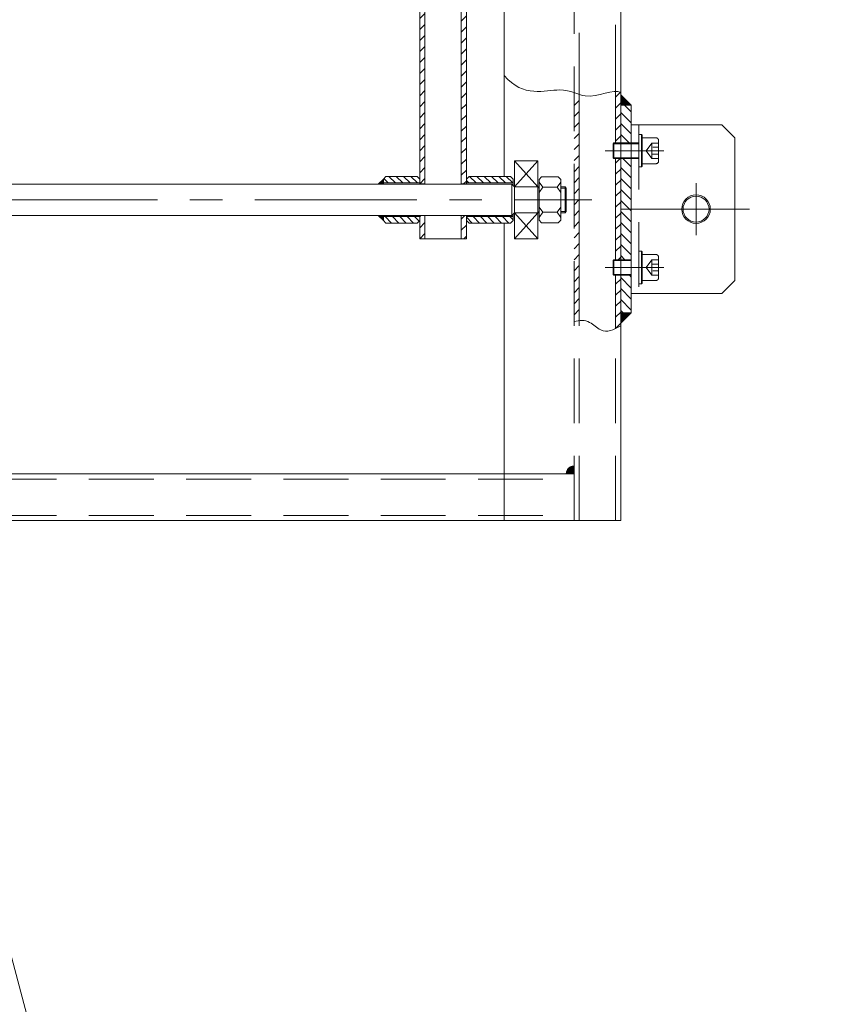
# Model space of a CAD drawing. Header units: centimetres. Extents: x -149939 to 48626, y -46000 to 152985.
# Tile 252 of 256: x 7507 to 7815, y 44871 to 45243. Entities that reach past the tile are written whole.
import ezdxf

# ---------------------------------------------------------------- set-up
doc = ezdxf.new("R2010")
doc.units = ezdxf.units.CM
doc.header["$LTSCALE"] = 50
doc.header["$PDMODE"] = 35
doc.header["$PDSIZE"] = 0.1
doc.linetypes.add('CENTER', pattern=[2, 1.25, -0.25, 0.25, -0.25])
doc.linetypes.add('DASHED', pattern=[0.75, 0.5, -0.25])
doc.layers.get('0').update_dxf_attribs({"color": 8})
doc.layers.get('DEFPOINTS').update_dxf_attribs({"color": 8})
for name, color, linetype, lineweight in [('Kondygnacja  -0_5$0$ARCH_INFO_WYMIARY', 8, 'Continuous', 9), ('kreskowanie', 8, 'Continuous', 13), ('osie', 8, 'CENTER', 13), ('przerwa', 8, 'DASHED', 13), ('RYSUNKOWE_NIEDRUK', 8, 'Continuous', 9), ('SYSTEMY AV', 8, 'Continuous', 13), ('wymiar', 8, 'Continuous', 13)]:
    doc.layers.add(name, color=color, linetype=linetype, lineweight=lineweight)
doc.styles.add('Kondygnacja  -0_5$0$Romans', font='Romans.shx', dxfattribs={"width": 0.7})
doc.dimstyles.new('Kondygnacja  -0_5$0$Wymiary 1-100', dxfattribs={"dimtxt": 12, "dimasz": 10, "dimexe": 5, "dimexo": 0, "dimgap": 4, "dimtad": 1, "dimrnd": 0.5, "dimzin": 12, "dimdsep": 46, "dimtxsty": 'Kondygnacja  -0_5$0$Romans', "dimblk": 'Kondygnacja  -0_5$0$_Oblique', "dimcen": 10, "dimdle": 10, "dimclrt": 55, "dimazin": 0, "dimtfac": 1, "dimtmove": 1, "dimatfit": 3, "dimfxl": 8, "dimfxlon": 1, "dimtolj": 1, "dimtzin": 0, "dimarcsym": 0})

# ---------------------------------------------------------------- blocks, each defined once
blk = doc.blocks.new('Kondygnacja  -0_5$0$_Oblique')
at = {"color": 0, "linetype": 'ByBlock', "lineweight": -2}
blk.add_line((-0.5, -0.5), (0.5, 0.5), dxfattribs=at)
blk = doc.blocks.new('*D212')
at = {"layer": 'DEFPOINTS', "color": 0}
for p in [(-30586.3, 81900), (-30681.11, 12489.5), (9064, 12489.5)]:
    blk.add_point(p, dxfattribs=at)
at = {"layer": 'Kondygnacja  -0_5$0$ARCH_INFO_WYMIARY', "color": 0, "lineweight": -2}
for p, q in [((-30681.11, 81910), (-30681.11, 12479.5)), ((-30673.11, 81900), (-30686.11, 81900)), ((-30673.11, 12489.5), (-30686.11, 12489.5))]:
    blk.add_line(p, q, dxfattribs=at)
at = {"layer": 'Kondygnacja  -0_5$0$ARCH_INFO_WYMIARY', "color": 0, "linetype": 'ByBlock', "lineweight": -2, "xscale": 10, "yscale": 10, "zscale": 10}
for p, rotation in [((-30681.11, 81900), 90), ((-30681.11, 12489.5), 270)]:
    blk.add_blockref('Kondygnacja  -0_5$0$_Oblique', p, dxfattribs=dict(at, rotation=rotation))
at = {"layer": 'Kondygnacja  -0_5$0$ARCH_INFO_WYMIARY', "color": 55, "insert": (-30691.11, 47194.75), "char_height": 12, "attachment_point": 5, "rotation": 90, "style": 'Kondygnacja  -0_5$0$Romans'}
blk.add_mtext('\\A1;69410.5', dxfattribs=at)
blk = doc.blocks.new('A$C45FE2F59')
h = blk.add_hatch()
h.set_pattern_fill('_USER', color=256, scale=0.1, angle=45, style=0, pattern_type=0)
h.set_pattern_definition([(45, (-67949.22685, 25693.96624), (-0.07071067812, 0.07071067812), [])])
h.paths.add_polyline_path([(280, 164), (280, 160), (284, 160)])
h = blk.add_hatch()
h.set_pattern_fill('_USER', color=256, scale=0.1, angle=135, style=0, pattern_type=0)
h.set_pattern_definition([(135, (-68311.83249, 24670.12207), (-0.07071067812, -0.07071067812), [])])
h.paths.add_polyline_path([(188.5, 131.6), (186.5, 129.6), (188.5, 129.6)])
h.paths.add_polyline_path([(188.5, 117.6), (186.5, 117.6), (188.5, 115.6)])
h = blk.add_hatch()
h.set_pattern_fill('_USER', color=256, scale=0.1, angle=45, style=0, pattern_type=0)
h.set_pattern_definition([(315, (-67949.22685, -25453.96624), (-0.07071067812, -0.07071067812), [])])
h.paths.add_polyline_path([(280, 76), (280, 80), (284, 80)])
h = blk.add_hatch()
h.set_pattern_fill('_USER', color=256, scale=0.1, angle=45, style=0, pattern_type=0)
h.set_pattern_definition([(225, (67949.22685, -25453.96624), (0.07071067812, -0.07071067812), [])])
h.paths.add_polyline_path([(259, 18), (262, 18), (262, 21, 0.414214)])
at = {"layer": 'kreskowanie'}
h = blk.add_hatch(dxfattribs=at)
h.set_pattern_fill('_USER', color=256, scale=3, angle=45, style=0, pattern_type=0)
h.set_pattern_definition([(45, (-65982.465, 26636.8553), (-2.12132034, 2.12132034), [])])
h.paths.add_polyline_path([(204.5, 350), (202.5, 350), (202.5, 134.6), (202.5, 129.7), (204.5, 129.7)])
h.paths.add_polyline_path([(220.5, 350), (218.5, 350), (218.5, 129.7), (220.5, 129.7), (220.5, 134.6)])
h.paths.add_polyline_path([(220.5, 117.5), (218.5, 117.5), (218.5, 108.6), (220.5, 108.6)])
h.paths.add_polyline_path([(204.5, 117.5), (202.5, 117.5), (202.5, 108.6), (204.5, 108.6)])
h.paths.add_polyline_path([(220.5, 406.4), (218.5, 406.4), (218.5, 395.5), (220.5, 395.5)])
h.paths.add_polyline_path([(204.5, 406.4), (202.5, 406.4), (202.5, 403.9), (202.5, 395.5), (204.5, 395.5)])
h.paths.add_polyline_path([(204.5, 387.3), (202.5, 387.3), (202.5, 378.9), (202.5, 350), (204.5, 350)])
h.paths.add_polyline_path([(220.5, 387.3), (218.5, 387.3), (218.5, 350), (220.5, 350)])
h = blk.add_hatch(dxfattribs=at)
h.set_pattern_fill('_USER', color=256, scale=3, angle=45, style=0, pattern_type=0)
h.set_pattern_definition([(225, (67949.227, -25453.9662), (2.12132034, -2.12132034), [])])
edge = h.paths.add_edge_path()
edge.add_spline(control_points=[(278, 73.96), (278.66, 74.27), (279.33, 74.64), (280, 75.05)], knot_values=[3.563237, 3.563237, 3.563237, 3.563237, 5.623103, 5.623103, 5.623103, 5.623103], degree=3, periodic=0)
edge.add_line((280, 75.05), (280, 94.5))
edge.add_line((280, 94.5), (278, 94.5))
edge.add_line((278, 94.5), (278, 73.96))
h.paths.add_polyline_path([(280, 139.5), (278, 139.5), (278, 100.5), (280, 100.5)])
edge = h.paths.add_edge_path()
edge.add_line((278, 145.5), (280, 145.5))
edge.add_line((280, 145.5), (280, 164.95))
edge.add_spline(control_points=[(280, 164.95), (279.33, 165.36), (278.66, 165.73), (278, 166.04)], knot_values=[3.563237, 3.563237, 3.563237, 3.563237, 5.623103, 5.623103, 5.623103, 5.623103], degree=3, periodic=0)
edge.add_line((278, 166.04), (278, 145.5))
edge = h.paths.add_edge_path()
edge.add_spline(control_points=[(262, 76.65), (262.68, 76.84), (263.35, 76.98), (264, 77.05)], knot_values=[21.480294, 21.480294, 21.480294, 21.480294, 23.511433, 23.511433, 23.511433, 23.511433], degree=3, periodic=0)
edge.add_line((264, 77.05), (264, 162.95))
edge.add_spline(control_points=[(264, 162.95), (263.35, 163.02), (262.68, 163.16), (262, 163.35)], knot_values=[21.480294, 21.480294, 21.480294, 21.480294, 23.511433, 23.511433, 23.511433, 23.511433], degree=3, periodic=0)
edge.add_line((262, 163.35), (262, 76.65))
h = blk.add_hatch(dxfattribs=at)
h.set_pattern_fill('_USER', color=256, scale=3, angle=135, style=0, pattern_type=0)
h.set_pattern_definition([(315, (67949.227, -25453.9662), (2.12132034, 2.12132034), [])])
h.paths.add_polyline_path([(284, 94.5), (280, 94.5), (280, 80), (284, 80)])
h.paths.add_polyline_path([(280, 100.5), (284, 100.5), (284, 139.5), (280, 139.5)])
h.paths.add_polyline_path([(280, 145.5), (284, 145.5), (284, 160), (280, 160)])
h = blk.add_hatch(dxfattribs=at)
h.set_pattern_fill('_USER', color=256, scale=2, angle=135, style=0, pattern_type=0)
h.set_pattern_definition([(135, (-69501.1762, 24680.6064), (-1.41421356, -1.41421356), [])])
h.paths.add_polyline_path([(202.5, 130.1), (202.5, 131.6), (201.5, 132.6), (189.5, 132.6), (188.5, 131.6), (188.5, 130.1)])
h.paths.add_polyline_path([(188.5, 117.1), (188.5, 115.6), (189.5, 114.6), (201.5, 114.6), (202.5, 115.6), (202.5, 117.1)])
h = blk.add_hatch(dxfattribs=at)
h.set_pattern_fill('_USER', color=256, scale=2, angle=135, style=0, pattern_type=0)
h.set_pattern_definition([(135, (-69466.5187, 24645.9187), (-1.41421356, -1.41421356), [])])
h.paths.add_polyline_path([(238.5, 130.1), (238.5, 131.6), (237.5, 132.6), (221.5, 132.6), (220.5, 131.6), (220.5, 130.1)])
h.paths.add_polyline_path([(237.5, 114.6), (238.5, 115.6), (238.5, 117.1), (220.5, 117.1), (220.5, 115.6), (221.5, 114.6)])
for p, q in [((202.5, 134.6), (202.5, 387.4)), ((204.5, 387.4), (204.5, 129.6)), ((218.5, 387.4), (218.5, 129.6)), ((220.5, 134.6), (220.5, 387.4)), ((280, 145.5), (280, 350)), ((235, 208.94), (235, 132.6)), ((278, 145.5), (278, 166.04)), ((284, 160), (280, 164)), ((264, 162.95), (264, 77.05)), ((280, 160), (284, 160)), ((284, 80), (284, 160)), ((284, 152.5), (319, 152.5)), ((284, 152.5), (284, 87.5)), ((284, 152.5), (319, 152.5)), ((324, 147.5), (319, 152.5)), ((324, 147.5), (319, 152.5)), ((277, 145.2), (277.3, 145.5)), ((277, 145.2), (277, 139.8)), ((277.3, 145.5), (277.3, 139.5)), ((324, 147.5), (324, 92.5)), ((324, 147.5), (324, 92.5)), ((239, 128.6), (239, 138.6)), ((248, 138.6), (239, 128.6)), ((239, 138.6), (248, 128.6)), ((248, 138.6), (239, 138.6)), ((248, 128.6), (248, 138.6)), ((277, 139.8), (277.3, 139.5)), ((278, 100.5), (278, 139.5)), ((280, 100.5), (280, 139.5)), ((202.5, 134.6), (202.5, 129.6)), ((220.5, 134.6), (220.5, 129.6)), ((30.15, 129.6), (238, 129.6)), ((188.5, 131.6), (186.5, 129.6)), ((189.5, 132.6), (188.5, 131.6)), ((188.5, 131.6), (188.5, 129.6)), ((188.5, 130.1), (202.5, 130.1)), ((189.5, 132.6), (201.5, 132.6)), ((201.5, 132.6), (202.5, 131.6)), ((204.5, 129.7), (202.5, 129.7)), ((218.5, 129.7), (220.5, 129.7)), ((221.5, 132.6), (220.5, 131.6)), ((220.5, 130.1), (238.5, 130.1)), ((221.5, 132.6), (237.5, 132.6)), ((237.5, 132.6), (238.5, 131.6)), ((238, 129.6), (239, 128.6)), ((238, 129.6), (238, 117.6)), ((238.5, 131.6), (238.5, 129.1)), ((248.5, 131.48), (249.5, 132.48)), ((248.5, 128.1), (248.5, 131.48)), ((249.92, 128.43), (248.5, 130.43)), ((249.5, 132.48), (255.9, 132.48)), ((255.48, 128.43), (256.9, 130.43)), ((256.9, 131.48), (255.9, 132.48)), ((256.9, 131.48), (256.9, 115.72)), ((239, 118.6), (239, 128.6)), ((239, 128.6), (248.5, 128.6)), ((248, 118.6), (248, 128.6)), ((248, 128.6), (248.5, 128.1)), ((249.92, 128.43), (248.5, 126.43)), ((248.5, 128.1), (248.5, 119.1)), ((255.48, 128.43), (249.92, 128.43)), ((255.48, 128.43), (256.9, 126.43)), ((256.9, 128.6), (258.5, 128.6)), ((259, 128.1), (258.5, 128.6)), ((258.5, 128.6), (258.5, 118.6)), ((259, 128.1), (259, 119.1)), ((239, 118.6), (238, 117.6)), ((238.5, 118.1), (238.5, 115.6)), ((239, 118.6), (248.5, 118.6)), ((239, 118.6), (239, 108.6)), ((248, 108.6), (239, 118.6)), ((239, 108.6), (248, 118.6)), ((248, 118.6), (248.5, 119.1)), ((248, 118.6), (248, 108.6)), ((249.92, 118.77), (248.5, 120.77)), ((248.5, 119.1), (248.5, 115.72)), ((249.92, 118.77), (248.5, 116.77)), ((255.48, 118.77), (249.92, 118.77)), ((255.48, 118.77), (256.9, 120.77)), ((255.48, 118.77), (256.9, 116.77)), ((256.9, 118.6), (258.5, 118.6)), ((259, 119.1), (258.5, 118.6)), ((30.15, 117.6), (238, 117.6)), ((188.5, 115.6), (186.5, 117.6)), ((188.5, 117.6), (188.5, 115.6)), ((188.5, 117.1), (202.5, 117.1)), ((188.5, 115.6), (189.5, 114.6)), ((189.5, 114.6), (201.5, 114.6)), ((202.5, 115.6), (201.5, 114.6)), ((202.5, 108.6), (202.5, 117.6)), ((204.5, 117.5), (202.5, 117.5)), ((204.5, 117.6), (204.5, 108.6)), ((218.5, 117.6), (218.5, 108.6)), ((218.5, 117.5), (220.5, 117.5)), ((220.5, 108.6), (220.5, 117.6)), ((220.5, 117.1), (238.5, 117.1)), ((220.5, 115.6), (221.5, 114.6)), ((221.5, 114.6), (237.5, 114.6)), ((235, 114.6), (235, 0)), ((238.5, 115.6), (237.5, 114.6)), ((249.5, 114.72), (248.5, 115.72)), ((249.5, 114.72), (255.9, 114.72)), ((255.9, 114.72), (256.9, 115.72)), ((202.5, 108.6), (220.5, 108.6)), ((248, 108.6), (239, 108.6)), ((277, 100.2), (277.3, 100.5)), ((277, 94.8), (277, 100.2)), ((277.3, 94.5), (277.3, 100.5)), ((277, 94.8), (277.3, 94.5)), ((278, 73.96), (278, 94.5)), ((280, 0), (280, 94.5)), ((324, 92.5), (319, 87.5)), ((324, 92.5), (319, 87.5)), ((284, 87.5), (319, 87.5)), ((284, 87.5), (319, 87.5)), ((280, 80), (284, 80)), ((284, 80), (280, 76)), ((0, 18), (262, 18)), ((0, 0), (280, 0)), ((0, 0), (280, 0)), ((-277, 0), (277, 0)), ((-277, 0), (277, 0)), ((124, 0), (48.32, 0)), ((280, 0), (127, 0)), ((280, 0), (127, 0)), ((280, 0), (250, 0)), ((280, 0), (277, 0))]:
    blk.add_line(p, q)
at = {"ltscale": 0.5}
for p, q in [((287, 145.5), (277.3, 145.5)), ((287, 139.5), (277.3, 139.5)), ((284, 100.5), (277.3, 100.5)), ((284, 94.5), (277.3, 94.5))]:
    blk.add_line(p, q, dxfattribs=at)
blk.add_lwpolyline([(-280, 700), (280, 700), (280, 0), (-280, 0)], close=True)
for radius in [5.5, 5.5, 5, 5]:
    blk.add_circle((309, 120), radius)
blk.add_arc((262, 18), 3, 90, 180)
at = {"layer": 'osie', "ltscale": 0.5}
for p, q in [((296.61, 142.5), (274.03, 142.5)), ((296.61, 97.5), (274.03, 97.5))]:
    blk.add_line(p, q, dxfattribs=at)
at = {"layer": 'osie'}
for p, q in [((309, 120), (309, 130)), ((309, 120), (309, 130)), ((-261.05, 123.6), (268.81, 123.6)), ((280, 120), (329.56, 120)), ((280, 120), (329.56, 120)), ((309, 120), (309, 110)), ((309, 120), (309, 110))]:
    blk.add_line(p, q, dxfattribs=at)
at = {"layer": 'przerwa'}
for p, q in [((262, 0), (262, 470)), ((264, 162.95), (264, 350)), ((278, 166.04), (278, 350)), ((287, 152.5), (287, 87.5)), ((287.99, 148.75), (287, 148.75)), ((287.99, 148.75), (288.24, 148.5)), ((287.99, 148.75), (287.99, 136.25)), ((288.24, 148.5), (288.24, 136.5)), ((293.56, 147.5), (288.31, 147.5)), ((291.91, 145.47), (289.73, 142.5)), ((294.56, 145.47), (291.91, 145.47)), ((291.91, 145.47), (291.91, 139.53)), ((294.56, 146.5), (294.56, 138.5)), ((291.91, 139.53), (289.73, 142.5)), ((294.56, 141.18), (292.28, 141.18)), ((294.56, 143.82), (292.4, 143.82)), ((293.56, 137.5), (288.31, 137.5)), ((294.56, 139.53), (291.91, 139.53)), ((287.99, 136.25), (287, 136.25)), ((288.24, 136.5), (287.99, 136.25)), ((287.99, 103.75), (287, 103.75)), ((288.24, 103.5), (287.99, 103.75)), ((287.99, 91.25), (287.99, 103.75)), ((288.24, 91.5), (288.24, 103.5)), ((293.56, 102.5), (288.31, 102.5)), ((291.91, 100.47), (289.73, 97.5)), ((294.56, 100.47), (291.91, 100.47)), ((291.91, 94.53), (291.91, 100.47)), ((294.56, 98.82), (292.28, 98.82)), ((294.56, 93.5), (294.56, 101.5)), ((291.91, 94.53), (289.73, 97.5)), ((294.56, 96.18), (292.4, 96.18)), ((287.99, 91.25), (287, 91.25)), ((287.99, 91.25), (288.24, 91.5)), ((293.56, 92.5), (288.31, 92.5)), ((294.56, 94.53), (291.91, 94.53)), ((264, 0), (264, 77.05)), ((278, 0), (278, 73.96)), ((0, 16), (262, 16)), ((0, 2), (262, 2)), ((45.32, 0), (48.32, 0)), ((124, 0), (127, 0))]:
    blk.add_line(p, q, dxfattribs=at)
for centre, start, end in [((293.56, 146.5), 0, 90), ((293.56, 138.5), 270, 0), ((293.56, 101.5), 0, 90), ((293.56, 93.5), 270, 0)]:
    blk.add_arc(centre, 1, start, end, dxfattribs=at)
at = {"layer": 'wymiar', "ltscale": 0.5}
for p, q in [((287, 145.2), (277, 145.2)), ((287, 139.8), (277, 139.8)), ((284, 100.2), (277, 100.2)), ((284, 94.8), (277, 94.8))]:
    blk.add_line(p, q, dxfattribs=at)
at = {"layer": 'wymiar'}
for p, q in [((256.9, 128.1), (259, 128.1)), ((256.9, 119.1), (259, 119.1))]:
    blk.add_line(p, q, dxfattribs=at)
for points in [[(280, 164.95), (277.26, 166.61), (267.35, 160.76), (257.8, 168.39), (242.44, 162.76), (235, 171.49)], [(280, 75.05), (277.26, 73.39), (272.97, 71.72), (267.81, 77.41), (264.13, 77.24), (262, 76.65)]]:
    blk.add_open_spline(points, degree=3, knots=[3.563237, 3.563237, 3.563237, 3.563237, 11.938407, 17.129194, 23.511433, 23.511433, 23.511433, 23.511433], dxfattribs=at)
blk = doc.blocks.new('A$C59BE0B33')
at = {"layer": 'SYSTEMY AV'}
blk.add_lwpolyline([(-772.04, 3319.999), (-600, 4005.436), (-416.752, 3319.999)], dxfattribs=at)
at = {"layer": 'SYSTEMY AV', "xscale": 0.09799999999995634, "yscale": 0.09799999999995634, "zscale": 0.098}
blk.add_blockref('A$C45FE2F59', (-600, 4005.357), dxfattribs=at)

msp = doc.modelspace()

# ---------------------------------------------------------------- block references
at = {"layer": 'RYSUNKOWE_NIEDRUK', "xscale": 10, "yscale": 10, "zscale": 10}
msp.add_blockref('A$C59BE0B33', (13460, 5000), dxfattribs=at)
msp.add_blockref('A$C59BE0B33', (13460, 5000), dxfattribs=at)

# ---------------------------------------------------------------- dimensions: what is measured, and where the dimension line sits
at = {"layer": 'Kondygnacja  -0_5$0$ARCH_INFO_WYMIARY'}
dim = msp.add_linear_dim(base=(-30681.114, 12489.5), p1=(-30586.301, 81900), p2=(9064, 12489.5), angle=90, dimstyle='Kondygnacja  -0_5$0$Wymiary 1-100', dxfattribs=at)
dim.commit()
dim.dimension.update_dxf_attribs({"geometry": '*D212', "text_midpoint": (-30691.114, 47194.75)})

doc.saveas('drawing.dxf')
